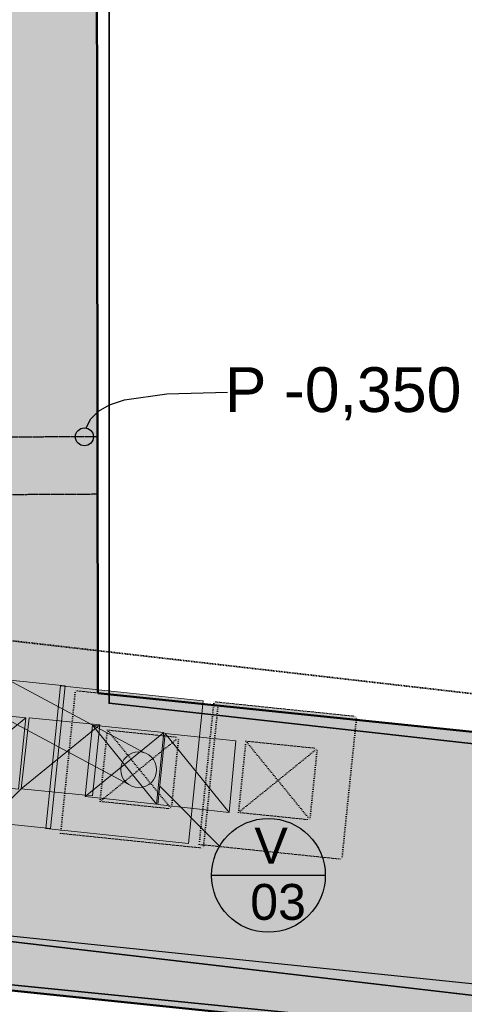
# Model space of a CAD drawing. Header units: millimetres. Extents: x -28761 to 4793, y -4271 to 20239.
# Tile 190 of 256: x -6068 to -4828, y 7636 to 10381. Entities that reach past the tile are written whole.
import ezdxf

# ---------------------------------------------------------------- set-up
doc = ezdxf.new("R2010")
doc.units = ezdxf.units.MM
doc.header["$MEASUREMENT"] = 0
for name, pattern in [('Tečkovaná L', [5.15, 0.3, -4.85]), ('Čárkovaná M', [4.5, 2.5, -2]), ('Čárkovaná S', [2.5, 1.5, -1])]:
    doc.linetypes.add(name, pattern=pattern)
for name, color, linetype in [('5._POHLED ZÁPADNÍ_1_Anotace - SP', 7, 'Continuous'), ('5._POHLED ZÁPADNÍ_1_Konstrukce - nosné', 7, 'Continuous'), ('5._POHLED ZÁPADNÍ_1_Nové_Anotace - SP', 7, 'Continuous'), ('5._POHLED ZÁPADNÍ_1_Nové_Kresby a obrázky', 7, 'Continuous'), ('5._POHLED ZÁPADNÍ_1_Nové_Popis', 7, 'Continuous'), ('5._POHLED ZÁPADNÍ_1_Nové_Zóny', 7, 'Continuous'), ('5._POHLED ZÁPADNÍ_1_Popis_CZ', 7, 'Continuous'), ('5._POHLED ZÁPADNÍ_1_Situace - terén', 7, 'Continuous'), ('5._POHLED ZÁPADNÍ_1_TZB - elektroinstalace', 7, 'Continuous'), ('5._POHLED ZÁPADNÍ_1_TZB - voda', 7, 'Continuous'), ('5._POHLED ZÁPADNÍ_1_TZB - VZT', 7, 'Continuous'), ('5._POHLED ZÁPADNÍ_1_Výplně - Povrchové', 7, 'Continuous'), ('5._POHLED ZÁPADNÍ_1_Výplně – Řezové', 7, 'Continuous')]:
    doc.layers.add(name, color=color, linetype=linetype)
doc.styles.add('GENEROVANÝ_STYL_1', font='txt')

msp = doc.modelspace()

# ---------------------------------------------------------------- hatches: boundary and pattern name
at = {"layer": '5._POHLED ZÁPADNÍ_1_Nové_Anotace - SP', "linetype": 'Continuous', "lineweight": 25}
msp.add_hatch(color=1, dxfattribs=at).paths.add_polyline_path([(-5912.5, 9218.5), (-5910.6, 9208.9), (-5905.2, 9200.8), (-5897.1, 9195.4), (-5887.5, 9193.5), (-5877.9, 9195.4), (-5869.8, 9200.8), (-5864.4, 9208.9), (-5862.5, 9218.5), (-5864.4, 9228.1), (-5869.8, 9236.2), (-5877.9, 9241.6), (-5887.5, 9243.5), (-5897.1, 9241.6), (-5905.2, 9236.2), (-5910.6, 9228.1)])
at = {"layer": '5._POHLED ZÁPADNÍ_1_Výplně - Povrchové', "linetype": 'Continuous', "lineweight": 0, "true_color": 0xcbcbcb}
h = msp.add_hatch(color=9, dxfattribs=at)
h.paths.add_polyline_path([(-6380.4, 8167.4), (-5982.5, 8126.3), (-5941.5, 8524.2), (-6339.3, 8565.3)])
h.paths.add_polyline_path([(-6270.7, 8256.6), (-6250.1, 8455.5), (-6051.2, 8435), (-6071.7, 8236)], flags=0)
h = msp.add_hatch(color=9, dxfattribs=at)
h.paths.add_polyline_path([(-5995.2, 8126.1), (-5597.3, 8085.1), (-5556.3, 8482.9), (-5954.1, 8524)])
h.paths.add_polyline_path([(-5885.5, 8215.3), (-5864.9, 8414.3), (-5666, 8393.7), (-5686.5, 8194.8)], flags=0)
h = msp.add_hatch(color=9, dxfattribs=at)
h.paths.add_polyline_path([(-5953.8, 8112.8), (-5555.9, 8071.7), (-5514.8, 8469.6), (-5912.7, 8510.7)])
h.paths.add_polyline_path([(-5844, 8202), (-5823.5, 8400.9), (-5624.5, 8380.4), (-5645.1, 8181.4)], flags=0)
h = msp.add_hatch(color=9, dxfattribs=at)
h.paths.add_polyline_path([(-5567.5, 8082), (-5169.6, 8040.9), (-5128.5, 8438.8), (-5526.4, 8479.9)])
h.paths.add_polyline_path([(-5457.7, 8171.2), (-5437.2, 8370.1), (-5238.3, 8349.6), (-5258.8, 8150.7)], flags=0)
at = {"layer": '5._POHLED ZÁPADNÍ_1_Výplně – Řezové', "linetype": 'Continuous', "lineweight": 13}
for points in [[(-6344.9, 12121), (-6340.4, 8554.8), (-5850.4, 8504.2), (-5854.9, 12121.6)], [(-6364.5, 8557.3), (-6451.8, 7711.8), (-1191.7, 7168.9), (-1191.7, 8023.4)]]:
    msp.add_hatch(color=254, dxfattribs=at).paths.add_polyline_path(points)

# ---------------------------------------------------------------- linework, layer by layer
at = {"layer": '5._POHLED ZÁPADNÍ_1_Konstrukce - nosné', "color": 254, "linetype": 'Continuous', "lineweight": 13}
for p, q in [((-6270.7, 8256.6), (-6051.2, 8435)), ((-5864.9, 8414.3), (-5686.5, 8194.8)), ((-5885.5, 8215.3), (-5666, 8393.7))]:
    msp.add_line(p, q, dxfattribs=at)
at = {"layer": '5._POHLED ZÁPADNÍ_1_Konstrukce - nosné', "color": 254, "linetype": 'Tečkovaná L', "lineweight": 13}
for p, q in [((-5823.5, 8400.9), (-5645.1, 8181.4)), ((-5844, 8202), (-5624.5, 8380.4)), ((-5457.7, 8171.2), (-5238.3, 8349.6)), ((-5437.2, 8370.1), (-5258.8, 8150.7))]:
    msp.add_line(p, q, dxfattribs=at)
at = {"layer": '5._POHLED ZÁPADNÍ_1_Konstrukce - nosné', "color": 7, "linetype": 'Continuous', "lineweight": 50, "flags": 128}
for points in [[(-5850.4, 8504.2), (-5854.9, 12121.6)], [(-2311.7, 8139), (-5850.4, 8504.2)], [(-6451.8, 7711.8), (-1191.7, 7168.9)]]:
    msp.add_lwpolyline(points, dxfattribs=at)
at = {"layer": '5._POHLED ZÁPADNÍ_1_Konstrukce - nosné', "color": 254, "linetype": 'Continuous', "lineweight": 13, "flags": 128}
for points in [[(-6380.4, 8167.4), (-5982.5, 8126.3), (-5941.5, 8524.2), (-6339.3, 8565.3)], [(-5995.2, 8126.1), (-5597.3, 8085.1), (-5556.3, 8482.9), (-5954.1, 8524)], [(-6270.7, 8256.6), (-6250.1, 8455.5), (-6051.2, 8435), (-6071.7, 8236)], [(-5885.5, 8215.3), (-5864.9, 8414.3), (-5666, 8393.7), (-5686.5, 8194.8)]]:
    msp.add_lwpolyline(points, close=True, dxfattribs=at)
at = {"layer": '5._POHLED ZÁPADNÍ_1_Konstrukce - nosné', "color": 254, "linetype": 'Tečkovaná L', "lineweight": 13, "flags": 128}
for points in [[(-5953.8, 8112.8), (-5555.9, 8071.7), (-5514.8, 8469.6), (-5912.7, 8510.7)], [(-5567.5, 8082), (-5169.6, 8040.9), (-5128.5, 8438.8), (-5526.4, 8479.9)], [(-5844, 8202), (-5823.5, 8400.9), (-5624.5, 8380.4), (-5645.1, 8181.4)], [(-5457.7, 8171.2), (-5437.2, 8370.1), (-5238.3, 8349.6), (-5258.8, 8150.7)]]:
    msp.add_lwpolyline(points, close=True, dxfattribs=at)
at = {"layer": '5._POHLED ZÁPADNÍ_1_Nové_Anotace - SP', "color": 1, "linetype": 'Continuous', "lineweight": 25, "flags": 128}
msp.add_lwpolyline([(-5882.8, 9243.1), (-5869.9, 9268.8), (-5848.4, 9290.2), (-5817.3, 9307.6), (-5775.8, 9321.2), (-5658, 9338.2), (-5488.1, 9343.3)], dxfattribs=at)
at = {"layer": '5._POHLED ZÁPADNÍ_1_Nové_Anotace - SP', "color": 1, "linetype": 'Continuous', "lineweight": 25}
msp.add_circle((-5887.5, 9218.5), 25, dxfattribs=at)
at = {"layer": '5._POHLED ZÁPADNÍ_1_Nové_Kresby a obrázky', "color": 1, "linetype": 'Čárkovaná S', "lineweight": 25}
for p, q in [((-5851.8, 9218.7), (-6341.2, 9216.2)), ((-5851, 9058.2), (-6367.5, 9055.5))]:
    msp.add_line(p, q, dxfattribs=at)
at = {"layer": '5._POHLED ZÁPADNÍ_1_Nové_Popis', "color": 1, "linetype": 'Continuous', "lineweight": 25}
for p, q in [((-6230.9, 8069.5), (-6064.2, 8236.8)), ((-5510.5, 8077.4), (-5677.2, 8244.7)), ((-5215.9, 7995.9), (-5533.1, 7995.9))]:
    msp.add_line(p, q, dxfattribs=at)
msp.add_circle((-5374.5, 7995.9), 158.6, dxfattribs=at)
at = {"layer": '5._POHLED ZÁPADNÍ_1_Nové_Zóny', "color": 1, "linetype": 'Continuous', "lineweight": 25, "flags": 128}
msp.add_lwpolyline([(-7316.5, 1051.1), (-1041.7, 1050.4), (-1041.7, 7304.2), (-7155.2, 7936)], close=True, dxfattribs=at)
at = {"layer": '5._POHLED ZÁPADNÍ_1_Situace - terén', "color": 8, "linetype": 'Continuous', "lineweight": 13, "flags": 128}
for points in [[(-6064.2, 8236.8), (-6041.5, 8435.5), (-5844.1, 8415.4)], [(-6064.2, 8236.8), (-5865.1, 8218), (-5844.1, 8415.4)], [(-5483.6, 8171.5), (-5682.4, 8193.8), (-5662.6, 8391.3)], [(-5483.6, 8171.5), (-5465.3, 8370.7), (-5662.6, 8391.3)]]:
    msp.add_lwpolyline(points, close=True, dxfattribs=at)
at = {"layer": '5._POHLED ZÁPADNÍ_1_TZB - elektroinstalace', "color": 92, "linetype": 'Continuous', "lineweight": 35, "true_color": 0x00d700, "flags": 128}
for points in [[(-4693.9, 8350.8), (-5818.9, 8475.8), (-5818.9, 11100.8), (-4443.9, 11100.8), (-2818.9, 11100.8), (-2818.9, 11225.8)], [(-4693.9, 8350.8), (-5818.9, 8475.8), (-5818.9, 11100.8), (-4443.9, 11100.8), (-2818.9, 11100.8), (-2818.9, 11225.8)], [(-2693.9, 7350.8), (-6443.9, 7725.8), (-6318.9, 8850.8)], [(-2693.9, 7350.8), (-6443.9, 7725.8), (-6318.9, 8850.8)], [(-3693.9, 1100.8), (-1068.9, 1100.8), (-1068.9, 7225.8), (-6430, 7850.8), (-6318.9, 8850.8)], [(-3693.9, 1100.8), (-1068.9, 1100.8), (-1068.9, 7225.8), (-6430, 7850.8), (-6318.9, 8850.8)]]:
    msp.add_lwpolyline(points, dxfattribs=at)
at = {"layer": '5._POHLED ZÁPADNÍ_1_TZB - voda', "color": 142, "linetype": 'Čárkovaná M', "lineweight": 35, "true_color": 0x0080c0}
msp.add_line((-6439.7, 8689.9), (-1614.1, 8136.4), dxfattribs=at)
at = {"layer": '5._POHLED ZÁPADNÍ_1_TZB - VZT', "color": 124, "linetype": 'Continuous', "lineweight": 20}
for p, q in [((-7837.4, 9469.7), (-5721.4, 8338.3)), ((-7898.1, 9390.2), (-5765.1, 8249.7))]:
    msp.add_line(p, q, dxfattribs=at)
msp.add_circle((-5736.1, 8290.5), 50, dxfattribs=at)

# ---------------------------------------------------------------- texts
at = {"layer": '5._POHLED ZÁPADNÍ_1_Anotace - SP', "color": 1, "linetype": 'Continuous', "lineweight": 25, "insert": (-5166.3, 9338.4), "char_height": 125, "attachment_point": 5, "style": 'GENEROVANÝ_STYL_1'}
msp.add_mtext('\\A1;{\\pqc;\\fArial|b0|i0|c238|p38;P \\fArial|b0|i0|c238|p38;-0,350}', dxfattribs=at)
at = {"layer": '5._POHLED ZÁPADNÍ_1_Popis_CZ', "color": 1, "linetype": 'Continuous', "lineweight": 25, "insert": (-5366.9, 7999.6), "char_height": 100, "attachment_point": 5, "line_spacing_factor": 0.94068, "style": 'GENEROVANÝ_STYL_1'}
msp.add_mtext('\\A1;{\\pqc;\\fArial|b0|i0|c238|p38;V\\P\\pqc;\\fArial|b0|i0|c238|p38; 0\\fArial|b0|i0|c238|p38;3}', dxfattribs=at)

doc.saveas('drawing.dxf')
